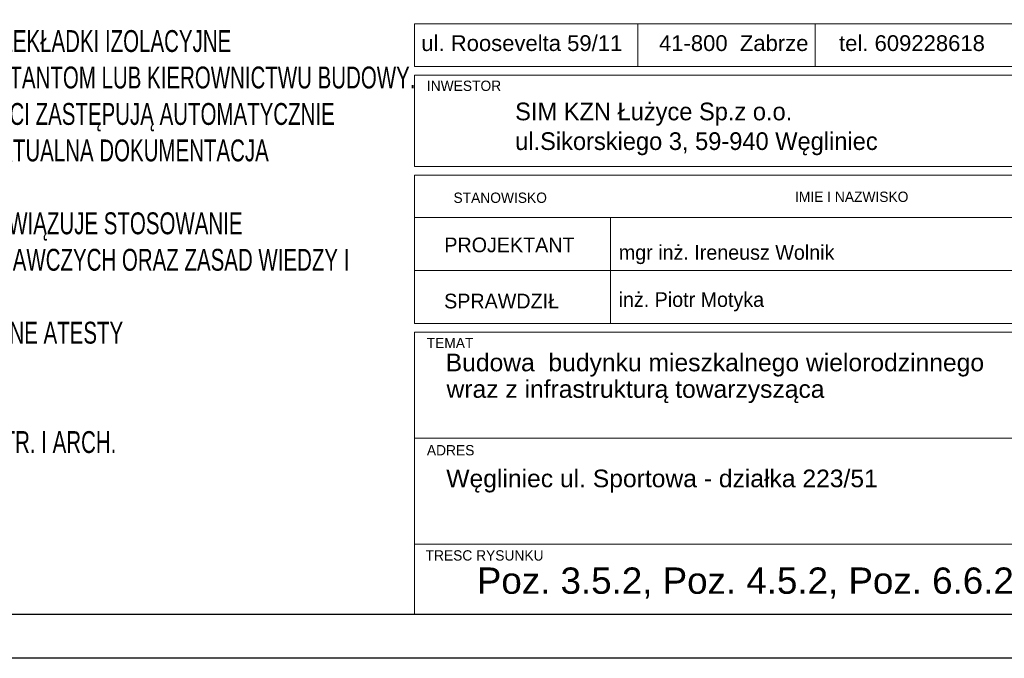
# Model space of a CAD drawing. Header units: millimetres. Extents: x 4862 to 12592, y -1539 to -726.
# Tile 19 of 40: x 8781 to 9062, y -1539 to -1356. Entities that reach past the tile are written whole.
import ezdxf
from ezdxf.enums import TextEntityAlignment as Align

# ---------------------------------------------------------------- set-up
doc = ezdxf.new("R2010")
doc.units = ezdxf.units.MM
doc.header["$LTSCALE"] = 25
doc.layers.add('$TD_AUDIT_GENERATED_(3680)', color=7, linetype='Continuous', lineweight=18)
doc.layers.add('A-TABELKA', color=7, linetype='Continuous', lineweight=18)
for name, color, linetype in [('BA_ram', 2, 'Continuous'), ('BA_txs', 2, 'Continuous'), ('Warstwa 1', 7, 'Continuous')]:
    doc.layers.add(name, color=color, linetype=linetype)
doc.styles.add('BIKTS', font='bikromsw.shx', dxfattribs={"width": 0.8})
doc.styles.add('olo-2', font='arial.ttf')
doc.styles.add('olo1', font='ISI-ROMANS_PL.SHX', dxfattribs={"height": 18})
doc.styles.add('SN1', font='arial.ttf', dxfattribs={"height": 1})

msp = doc.modelspace()

# ---------------------------------------------------------------- linework, layer by layer
at = {"layer": '$TD_AUDIT_GENERATED_(3680)', "color": 7}
for p, q in [((8957.23, -1357.3), (8957.23, -1369.46)), ((9007.92, -1357.3), (9007.92, -1369.46)), ((8893.39, -1371.9), (9193.38, -1371.9)), ((8893.39, -1371.9), (8893.39, -1398.02)), ((8893.39, -1398.02), (9193.38, -1398.02)), ((8893.39, -1400.54), (8893.39, -1442.89)), ((8893.39, -1400.54), (9193.38, -1400.54)), ((8893.39, -1412.64), (9193.38, -1412.64)), ((8893.39, -1412.64), (9193.38, -1412.64)), ((8949.39, -1412.64), (8949.39, -1442.89)), ((8893.39, -1427.77), (9193.38, -1427.77)), ((8893.45, -1427.77), (9193.38, -1427.77)), ((8949.39, -1427.77), (9193.38, -1427.77)), ((8893.39, -1442.89), (9193.38, -1442.89)), ((8893.39, -1442.89), (9193.38, -1442.89)), ((8893.39, -1445.42), (9193.38, -1445.42)), ((8893.39, -1445.42), (8893.39, -1526.09)), ((8893.39, -1475.67), (9073.95, -1475.67)), ((8893.39, -1505.92), (9193.38, -1505.92)), ((8893.39, -1526.09), (9193.38, -1526.09))]:
    msp.add_line(p, q, dxfattribs=at)
msp.add_lwpolyline([(8893.39, -1357.3), (9193.38, -1357.3), (9193.38, -1369.46), (8893.39, -1369.46)], close=True, dxfattribs=at)
at = {"layer": 'BA_ram', "color": 1}
msp.add_lwpolyline([(7955.88, -1538.59), (7955.88, -796.09), (9205.88, -796.09), (9205.88, -1538.59)], close=True, dxfattribs=at)
at = {"layer": 'BA_ram'}
msp.add_lwpolyline([(8005.88, -1526.09), (8005.88, -808.59), (9193.38, -808.59), (9193.38, -1526.09)], close=True, dxfattribs=at)

# ---------------------------------------------------------------- texts
at = {"layer": '$TD_AUDIT_GENERATED_(3680)', "color": 7, "style": 'olo1'}
for s, height, p in [('INWESTOR', 2.946, (8896.94, -1376.44)), ('STANOWISKO', 2.946, (8904.54, -1408.43)), ('IMIE I NAZWISKO', 2.9457, (9002.16, -1408.16)), ('PROJEKTANT', 4.208, (8901.93, -1422.54)), ('SPRAWDZIŁ', 4.208, (8901.87, -1438.59)), ('TEMAT', 2.946, (8896.88, -1449.95)), ('ADRES', 2.946, (8896.94, -1480.59)), ('TRESC RYSUNKU', 2.9457, (8896.57, -1510.65))]:
    msp.add_text(s, height=height, dxfattribs=at).set_placement(p)
at = {"layer": 'A-TABELKA', "color": 7, "linetype": 'Continuous'}
for s, height, style, p in [('SIM KZN Łużyce Sp.z o.o.', 5.0497, 'olo1', (8922.17, -1384.83)), ('ul.Sikorskiego 3, 59-940 Węgliniec', 5.0497, 'olo1', (8922.17, -1393.31)), ('mgr inż. Ireneusz Wolnik', 4.2081, 'olo1', (8951.79, -1424.69)), ('inż. Piotr Motyka', 4.2081, 'olo1', (8951.72, -1438.16)), ('Budowa  budynku mieszkalnego wielorodzinnego', 5.0419, 'olo-2', (8902.32, -1456.56)), ('wraz z infrastrukturą towarzysząca', 5.0419, 'olo-2', (8902.55, -1464.14)), ('Węgliniec ul. Sportowa - działka 223/51', 5.0419, 'olo-2', (8902.48, -1489.7))]:
    msp.add_text(s, height=height, dxfattribs=dict(at, style=style)).set_placement(p)
at = {"layer": 'A-TABELKA', "color": 7, "linetype": 'Continuous', "style": 'olo-2'}
msp.add_text('Poz. 3.5.2, Poz. 4.5.2, Poz. 6.6.2 Zbrojenie płyty balkonu', height=7.5144, dxfattribs=at).set_placement((9043.38, -1517.32), align=Align.MIDDLE)
at = {"layer": 'BA_txs', "insert": (8538.39, -1306.96), "char_height": 6.25, "width": 335.9511, "attachment_point": 1, "style": 'BIKTS'}
msp.add_mtext('{\\W0.7;UWAGI:\\P-WYMIARY PODANO W CENTYMETRACH\\P-WSZYSTKIE RYSUNKI I OPISY STANOWIĄ CAŁOŚĆ PROJEKTU I NALEŻY JE ROZPATRYWAĆ ŁĄCZNIE\\P-WSZYSTKIE WYMIARY SPRAWDZAĆ I KORYGOWAĆ PODCZAS PROWADZENIA ROBÓT WYMAGANYCH PRZEZ WYBRANEGO PRODUCENTA\\P-POMIĘDZY MATERIAŁAMI O RÓŻNYCH WŁAŚCIWOŚCIACH NALEŻY STOSOWAĆ PRZEKŁADKI IZOLACYJNE\\P-WSZELKIE ZAUWAŻONE BŁĘDY W PROJEKCIE POWINNY BYĆ ZGŁOSZONE PROJEKTANTOM LUB KIEROWNICTWU BUDOWY.\\P-KOLEJNE PRZEKAZYWANE WERSJE NINIEJSZEGO OPRACOWANIA LUB JEGO CZĘŚCI ZASTĘPUJĄ AUTOMATYCZNIE WSZYSTKIE WERSJE POPRZEDNIE I TYLKO ONE MOGĄ BYĆ TRAKTOWANE JAKO AKTUALNA DOKUMENTACJA BUDOWLANA.\\P-POZA ROZWIĄZANIAMI PRZYJĘTYMI W NINIEJSZYM PROJEKCIE WYKONAWCĘ OBOWIĄZUJE STOSOWANIE WSZYSTKICH NORM PAŃSTWOWYCH I BRANŻOWYCH, INNYCH PRZEPISÓW WYKONAWCZYCH ORAZ ZASAD WIEDZY I SZTUKI BUDOWLANEJ.\\P-WSZYSTKIE STOSOWANE MATERIAŁY I TECHNOLOGIE MUSZĄ POSIADAĆ STOSOWNE ATESTY \\PI DOPUSZCZENIA DO STOSOWANIA W POLSCE.\\P\\C2;-W JEDNYM PRZEKROJU ŁĄCZYC NIE WIĘCEJ NIŻ 50% PRĘTÓW PODŁUŻNYCH\\P-NINIEJSZY RYSUNEK ROZPATRYWAĆ Z POZOSTAŁYMI RYSUNKAMI BRANŻY KONSTR. I ARCH.}', dxfattribs=at)
at = {"layer": 'Warstwa 1', "color": 160, "style": 'SN1'}
msp.add_text('ul. Roosevelta 59/11      41-800  Zabrze     tel. 609228618        tel. 603740970     biuro@abcentrum-dom.pl', height=4.50867, dxfattribs=at).set_placement((8895.36, -1365.03))

doc.saveas('drawing.dxf')
